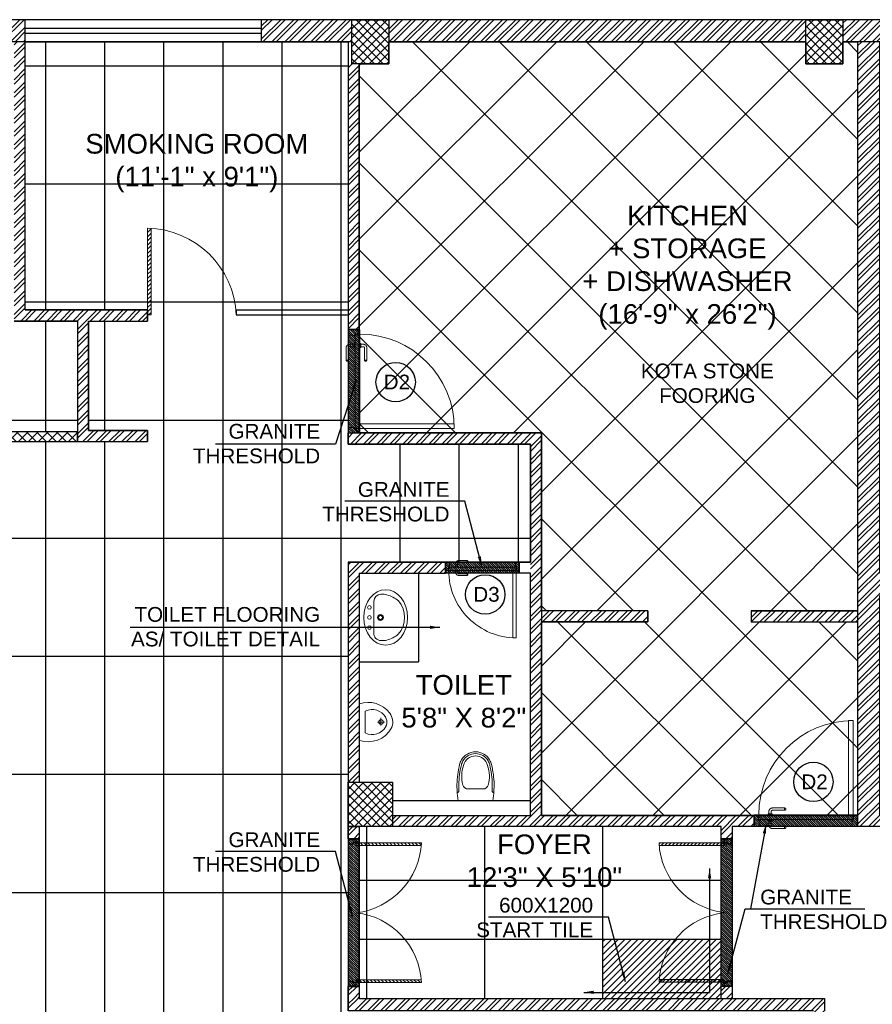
# Model space of a CAD drawing. Header units: inches. Extents: x 105152 to 158499, y 12149 to 30915.
# Tile 100 of 256: x 127903 to 128250, y 17952 to 18352. Entities that reach past the tile are written whole.
import ezdxf

# ---------------------------------------------------------------- set-up
doc = ezdxf.new("R2010")
doc.units = ezdxf.units.IN
doc.header["$MEASUREMENT"] = 0
doc.layers.add('PD_025_TEXT', color=61, linetype='Continuous')
doc.layers.add('PD_BASE', color=8, linetype='Continuous', transparency=0.5)
for name, color, linetype, lineweight in [('PD_DOOR', 42, 'Continuous', 25), ('PD_ELEVATION_03', 80, 'Continuous', 25), ('PD_FIXTURE', 21, 'Continuous', 25), ('PD_HATCH', 45, 'Continuous', 9), ('PD_HATCH1', 45, 'Continuous', 9)]:
    doc.layers.add(name, color=color, linetype=linetype, lineweight=lineweight)
doc.styles.get("Standard").update_dxf_attribs({"font": 'arial.ttf', "height": 6})
doc.styles.add('style1', font='arial.ttf', dxfattribs={"height": 500})
doc.dimstyles.new('Copy of MONTY-1', dxfattribs={"dimtxt": 6, "dimasz": 6, "dimexe": 1.625, "dimexo": 9.125, "dimgap": 0.09, "dimtad": 0, "dimdec": 1, "dimzin": 0, "dimdsep": 46, "dimlunit": 4, "dimtxsty": 'Standard', "dimblk": 'OBLIQUE', "dimcen": 1.125, "dimadec": 0, "dimazin": 0, "dimtfac": 1, "dimtdec": 1, "dimtofl": 0, "dimtmove": 0, "dimatfit": 3, "dimfxl": 7, "dimfxlon": 1, "dimtolj": 1, "dimtzin": 0, "dimlwe": 15, "dimarcsym": 1})
pattern_1 = [(45, (-5358.2517, -1236.3267), (-2.65165043, 2.65165043), []), (45, (-5356.484, -1236.3267), (-2.65165043, 2.65165043), [])]
pattern_2 = [(45, (273111.2745, 44121.918), (-1.767766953, 1.767766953), []), (135, (273111.2745, 44121.918), (-1.767766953, -1.767766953), [])]

# ---------------------------------------------------------------- blocks, each defined once
blk = doc.blocks.new('door 1')
at = {"layer": 'PD_DOOR', "color": 251, "lineweight": 5}
for p, q in [((159756, 15338), (159696, 15338)), ((159696, 15338), (159696, 15313)), ((159696, 15313), (159696, 15338)), ((159696, 15338), (159756, 15338)), ((159696, 15213), (159696, 15338)), ((159696, 15313), (159698, 15313)), ((159698, 15313), (159696, 15313)), ((159698, 15313), (159698, 15336)), ((159698, 15336), (159754, 15336)), ((159754, 15336), (159698, 15336)), ((159698, 15336), (159698, 15313)), ((159754, 15336), (159754, 15268)), ((159754, 15268), (159754, 15336)), ((159756, 15266), (159756, 15338)), ((159756, 15338), (159756, 15266)), ((160473, 15356), (160473, 15360)), ((160473, 15360), (160473, 15356)), ((160603, 15360), (160473, 15360)), ((160473, 15360), (160473, 15336)), ((160473, 15360), (160473, 15360)), ((160473, 15335), (160473, 15360)), ((160473, 15335), (160473, 15339)), ((160473, 15339), (160473, 15335)), ((160473, 15336), (160473, 15335)), ((160473, 15335), (160603, 15335)), ((160615, 15323), (160615, 15273)), ((160640, 15273), (160640, 15323)), ((160796, 15338), (160736, 15338)), ((160736, 15338), (160736, 15266)), ((160736, 15266), (160736, 15338)), ((160736, 15338), (160796, 15338)), ((160738, 15268), (160738, 15336)), ((160738, 15336), (160794, 15336)), ((160794, 15336), (160738, 15336)), ((160738, 15336), (160738, 15268)), ((160794, 15336), (160794, 15313)), ((160794, 15313), (160794, 15336)), ((160794, 15313), (160796, 15313)), ((160796, 15313), (160794, 15313)), ((160796, 15313), (160796, 15338)), ((160796, 15338), (160796, 15313)), ((160796, 15338), (160796, 15213)), ((159698, 15238), (159696, 15238)), ((159696, 15238), (159696, 15213)), ((159696, 15213), (159696, 15238)), ((159696, 15238), (159698, 15238)), ((159696, 15213), (159741, 15213)), ((159741, 15213), (159696, 15213)), ((159696, 15213), (159744, 15213)), ((159744, 15213), (159696, 15213)), ((159698, 15215), (159698, 15238)), ((159698, 15238), (159698, 15215)), ((159739, 15215), (159698, 15215)), ((159698, 15215), (159739, 15215)), ((159754, 15268), (159739, 15268)), ((159739, 15268), (159739, 15215)), ((159739, 15215), (159739, 15268)), ((159739, 15268), (159754, 15268)), ((159741, 15213), (159741, 15266)), ((159741, 15266), (159756, 15266)), ((159756, 15266), (159741, 15266)), ((159741, 15266), (159741, 15213)), ((160748, 15263), (159744, 15263)), ((159744, 15263), (159744, 15213)), ((160748, 15263), (159744, 15263)), ((159744, 15263), (159744, 15213)), ((159794, 15213), (159744, 15213)), ((159744, 15213), (159744, 14209)), ((159744, 15213), (160748, 15213)), ((159744, 15213), (159794, 15213)), ((159744, 15213), (159794, 15213)), ((159794, 15213), (159744, 15213)), ((159794, 14209), (159794, 15213)), ((159794, 15213), (160748, 15213)), ((159794, 15213), (160748, 15213)), ((160748, 15213), (159794, 15213)), ((160605, 15273), (160605, 15263)), ((160622, 15273), (160605, 15273)), ((160605, 15273), (160622, 15273)), ((160650, 15263), (160605, 15263)), ((160605, 15263), (160650, 15263)), ((160605, 15213), (160605, 15203)), ((160605, 15213), (160650, 15213)), ((160639, 15213), (160605, 15213)), ((160605, 15203), (160650, 15203)), ((160650, 15203), (160605, 15203)), ((160640, 15273), (160615, 15273)), ((160615, 15273), (160622, 15273)), ((160615, 15203), (160615, 15178)), ((160615, 15203), (160640, 15203)), ((160640, 15203), (160615, 15203)), ((160618, 15268), (160618, 15263)), ((160638, 15268), (160618, 15268)), ((160618, 15268), (160638, 15268)), ((160638, 15263), (160618, 15263)), ((160618, 15263), (160638, 15263)), ((160618, 15213), (160618, 15208)), ((160618, 15213), (160638, 15213)), ((160618, 15213), (160618, 15213)), ((160638, 15213), (160618, 15213)), ((160618, 15208), (160638, 15208)), ((160638, 15208), (160618, 15208)), ((160622, 15273), (160625, 15273)), ((160625, 15273), (160628, 15273)), ((160628, 15273), (160631, 15273)), ((160628, 15273), (160650, 15273)), ((160631, 15273), (160634, 15273)), ((160634, 15273), (160640, 15273)), ((160650, 15273), (160634, 15273)), ((160638, 15263), (160638, 15268)), ((160638, 15208), (160638, 15213)), ((160650, 15213), (160639, 15213)), ((160640, 15178), (160640, 15203)), ((160650, 15263), (160650, 15273)), ((160650, 15203), (160650, 15213)), ((160736, 15266), (160751, 15266)), ((160751, 15266), (160736, 15266)), ((160753, 15268), (160738, 15268)), ((160738, 15268), (160753, 15268)), ((160748, 15213), (160748, 15263)), ((160748, 15263), (160748, 15213)), ((160748, 15213), (160796, 15213)), ((160796, 15213), (160748, 15213)), ((160751, 15266), (160751, 15213)), ((160751, 15213), (160751, 15266)), ((160751, 15213), (160796, 15213)), ((160796, 15213), (160751, 15213)), ((160753, 15215), (160753, 15268)), ((160753, 15268), (160753, 15215)), ((160794, 15215), (160753, 15215)), ((160753, 15215), (160794, 15215)), ((160796, 15238), (160794, 15238)), ((160794, 15238), (160794, 15215)), ((160794, 15215), (160794, 15238)), ((160794, 15238), (160796, 15238)), ((160796, 15213), (160796, 15238)), ((160796, 15238), (160796, 15213)), ((160473, 15165), (160473, 15161)), ((160473, 15161), (160473, 15165)), ((160603, 15165), (160473, 15165)), ((160473, 15165), (160473, 15141)), ((160473, 15165), (160473, 15165)), ((160473, 15140), (160473, 15165)), ((160473, 15144), (160473, 15140)), ((160473, 15140), (160473, 15144)), ((160473, 15141), (160473, 15140)), ((160473, 15140), (160603, 15140)), ((159744, 14209), (159794, 14209))]:
    blk.add_line(p, q, dxfattribs=at)
at = {"layer": 'PD_DOOR', "color": 251, "lineweight": 5, "flags": 128}
for points in [[(160460, 15348), (160460, 15348), (160460, 15349), (160461, 15349), (160461, 15350), (160461, 15350), (160461, 15351), (160461, 15351), (160461, 15352), (160461, 15352), (160461, 15353), (160462, 15353), (160462, 15353), (160462, 15354), (160462, 15354), (160463, 15355), (160463, 15355), (160463, 15356), (160464, 15356), (160464, 15356), (160464, 15357), (160465, 15357), (160465, 15357), (160465, 15358), (160466, 15358), (160466, 15358), (160467, 15358), (160467, 15359), (160467, 15359), (160468, 15359), (160468, 15359), (160469, 15359), (160469, 15360), (160470, 15360), (160470, 15360), (160471, 15360), (160471, 15360), (160472, 15360), (160472, 15360), (160473, 15360), (160473, 15360)], [(160473, 15335), (160472, 15335), (160472, 15335), (160471, 15335), (160471, 15335), (160470, 15335), (160470, 15336), (160469, 15336), (160469, 15336), (160469, 15336), (160468, 15336), (160468, 15336), (160467, 15337), (160467, 15337), (160466, 15337), (160466, 15337), (160465, 15338), (160465, 15338), (160465, 15338), (160464, 15339), (160464, 15339), (160464, 15339), (160463, 15340), (160463, 15340), (160463, 15340), (160462, 15341), (160462, 15341), (160462, 15342), (160462, 15342), (160461, 15343), (160461, 15343), (160461, 15344), (160461, 15344), (160461, 15345), (160461, 15345), (160461, 15346), (160461, 15346), (160460, 15347), (160460, 15347), (160460, 15348), (160460, 15348)], [(160640, 15323), (160640, 15324), (160640, 15326), (160640, 15327), (160640, 15329), (160640, 15330), (160639, 15332), (160639, 15333), (160639, 15334), (160638, 15336), (160637, 15337), (160637, 15339), (160636, 15340), (160635, 15341), (160635, 15343), (160634, 15344), (160633, 15345), (160632, 15346), (160631, 15347), (160630, 15348), (160629, 15350), (160628, 15351), (160627, 15352), (160626, 15352), (160624, 15353), (160623, 15354), (160622, 15355), (160621, 15356), (160619, 15356), (160618, 15357), (160617, 15358), (160615, 15358), (160614, 15359), (160612, 15359), (160611, 15359), (160609, 15360), (160608, 15360), (160606, 15360), (160605, 15360), (160603, 15360), (160603, 15360)], [(160603, 15335), (160603, 15335), (160604, 15335), (160604, 15335), (160605, 15335), (160605, 15335), (160606, 15335), (160606, 15335), (160607, 15335), (160607, 15334), (160608, 15334), (160608, 15334), (160609, 15334), (160609, 15333), (160610, 15333), (160610, 15333), (160610, 15333), (160611, 15332), (160611, 15332), (160612, 15332), (160612, 15331), (160612, 15331), (160613, 15331), (160613, 15330), (160613, 15330), (160613, 15329), (160614, 15329), (160614, 15329), (160614, 15328), (160614, 15328), (160615, 15327), (160615, 15327), (160615, 15326), (160615, 15326), (160615, 15325), (160615, 15325), (160615, 15324), (160615, 15324), (160615, 15323), (160615, 15323), (160615, 15323)], [(160460, 15153), (160460, 15153), (160460, 15154), (160461, 15154), (160461, 15155), (160461, 15155), (160461, 15156), (160461, 15156), (160461, 15157), (160461, 15157), (160461, 15158), (160462, 15158), (160462, 15158), (160462, 15159), (160462, 15159), (160463, 15160), (160463, 15160), (160463, 15161), (160464, 15161), (160464, 15161), (160464, 15162), (160465, 15162), (160465, 15162), (160465, 15163), (160466, 15163), (160466, 15163), (160467, 15163), (160467, 15164), (160467, 15164), (160468, 15164), (160468, 15164), (160469, 15164), (160469, 15165), (160470, 15165), (160470, 15165), (160471, 15165), (160471, 15165), (160472, 15165), (160472, 15165), (160473, 15165), (160473, 15165)], [(160473, 15140), (160472, 15140), (160472, 15140), (160471, 15140), (160471, 15140), (160470, 15140), (160470, 15141), (160469, 15141), (160469, 15141), (160469, 15141), (160468, 15141), (160468, 15141), (160467, 15142), (160467, 15142), (160466, 15142), (160466, 15142), (160465, 15143), (160465, 15143), (160465, 15143), (160464, 15144), (160464, 15144), (160464, 15144), (160463, 15145), (160463, 15145), (160463, 15145), (160462, 15146), (160462, 15146), (160462, 15147), (160462, 15147), (160461, 15148), (160461, 15148), (160461, 15149), (160461, 15149), (160461, 15150), (160461, 15150), (160461, 15151), (160461, 15151), (160460, 15152), (160460, 15152), (160460, 15153), (160460, 15153)], [(160603, 15140), (160604, 15140), (160606, 15140), (160607, 15140), (160609, 15141), (160610, 15141), (160612, 15141), (160613, 15142), (160615, 15142), (160616, 15143), (160618, 15143), (160619, 15144), (160620, 15144), (160622, 15145), (160623, 15146), (160624, 15147), (160625, 15148), (160627, 15148), (160628, 15149), (160629, 15150), (160630, 15152), (160631, 15153), (160632, 15154), (160633, 15155), (160634, 15156), (160634, 15157), (160635, 15159), (160636, 15160), (160637, 15161), (160637, 15163), (160638, 15164), (160638, 15165), (160639, 15167), (160639, 15168), (160640, 15170), (160640, 15171), (160640, 15173), (160640, 15174), (160640, 15176), (160640, 15177), (160640, 15178)], [(160615, 15178), (160615, 15177), (160615, 15177), (160615, 15176), (160615, 15176), (160615, 15175), (160615, 15175), (160615, 15174), (160615, 15174), (160615, 15173), (160614, 15173), (160614, 15172), (160614, 15172), (160614, 15171), (160614, 15171), (160613, 15171), (160613, 15170), (160613, 15170), (160612, 15169), (160612, 15169), (160612, 15169), (160611, 15168), (160611, 15168), (160611, 15168), (160610, 15167), (160610, 15167), (160609, 15167), (160609, 15167), (160608, 15166), (160608, 15166), (160607, 15166), (160607, 15166), (160607, 15166), (160606, 15166), (160606, 15165), (160605, 15165), (160605, 15165), (160604, 15165), (160604, 15165), (160603, 15165), (160603, 15165)]]:
    blk.add_lwpolyline(points, dxfattribs=at)
at = {"layer": 'PD_DOOR', "color": 251, "lineweight": 5}
blk.add_arc((159744, 15213), 1004, 270, 0, dxfattribs=at)
blk = doc.blocks.new('DOOR1')
at = {"color": 251, "xscale": 0.03818181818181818, "yscale": 0.03818181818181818, "zscale": 0.03818181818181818, "rotation": 90}
blk.add_blockref('door 1', (-2370.94, -8406.75), dxfattribs=at)
blk = doc.blocks.new('A$C24556D30')
at = {"color": 251, "lineweight": 5}
for p, q in [((170, 400), (170, 20)), ((300, 210), (300, 292)), ((300, 210), (300, 128))]:
    blk.add_line(p, q, dxfattribs=at)
for points in [[(280, 413, 0.02753), (170, 400, 0.02753)], [(570, 386, 0.054905), (350, 415, 0.054905)], [(565, 366, 0.054905), (350, 395, 0.054905)], [(300, 210), (300, 290, 0.704392)], [(300, 210), (300, 130, -0.704392)], [(170, 20, 0.02753), (280, 7, 0.02753)], [(565, 54, -0.054905), (350, 25, -0.054905)], [(570, 34, -0.054905), (350, 5, -0.054905)]]:
    blk.add_lwpolyline(points, format="xyb", dxfattribs=at)
for centre, radius, start, end in [((280, 413), 20, 184.5905, 273.8823), ((350, -585), 1000, 90, 94.0204), ((350, -585), 980, 90, 94.0204), ((360, 292), 60, 105.9249, 180), ((439, 15), 348, 69.701, 105.9249), ((530, 210), 135, 0, 77.2425), ((530, 210), 160, 60, 77.2425), ((530, 210), 180, 60, 77.2425), ((530, 210), 160, 0, 60), ((530, 210), 180, 0, 60), ((360, 128), 60, 180, 254.0751), ((530, 210), 135, 282.7575, 0), ((530, 210), 160, 300, 0), ((530, 210), 180, 300, 0), ((280, 7), 20, 86.1177, 175.4095), ((350, 1005), 1000, 265.9796, 270), ((350, 1005), 980, 265.9796, 270), ((439, 405), 348, 254.0751, 290.299), ((530, 210), 160, 282.7575, 300), ((530, 210), 180, 282.7575, 300)]:
    blk.add_arc(centre, radius, start, end, dxfattribs=at)
blk = doc.blocks.new('LAVA1')
at = {"color": 251, "linetype": 'ByBlock', "lineweight": 5}
blk.add_lwpolyline([(-52.2, 182.6, 0.374236), (182.1, -52.2, 0.103818), (303.6, -13.9, 0.071348), (327, 1.8), (349.9, 24.6, 0.399589), (350, 123.6), (129.5, 344, 0.433457), (24.9, 350.2), (2, 327.3, 0.071348), (-13.7, 304, 0.103818)], format="xyb", close=True, dxfattribs=at)
for centre, radius in [((197.3, 338.6), 18), ((190.4, 190.4), 30), ((190.4, 190.4), 20), ((267.9, 267.8), 18), ((338.6, 197.1), 18)]:
    blk.add_circle(centre, radius, dxfattribs=at)
blk.add_ellipse((153.7, 153.7), major_axis=(194.7, -194.7), ratio=0.789646, dxfattribs=at)
blk = doc.blocks.new('A$C4B735736')
at = {"color": 251, "lineweight": 5}
for p, q in [((158, 220), (236, 220)), ((200, 256), (200, 184)), ((90, 60), (310, 60))]:
    blk.add_line(p, q, dxfattribs=at)
blk.add_lwpolyline([(248, 331, 0.268007), (111, 309, 0.334548), (16, 0), (384, 0, 0.372324), (260, 326, 0.066802)], format="xyb", close=True, dxfattribs=at)
blk.add_circle((199, 221), 23, dxfattribs=at)
for centre, radius, start, end in [((232, 131), 159, 119.1032, 206.414), ((200, 180), 100, 51.3459, 129.0618), ((168, 131), 159, 333.586, 60.7014)]:
    blk.add_arc(centre, radius, start, end, dxfattribs=at)
blk = doc.blocks.new('glassdoor65')
at = {"lineweight": 5, "ltscale": 25}
h = blk.add_hatch(dxfattribs=at)
h.set_pattern_fill('ANSI31', color=251, scale=9.6, angle=180, style=0)
h.set_pattern_definition([(225, (-60563.519, -11827.7423), (0.848528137, -0.848528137), [])])
edge = h.paths.add_edge_path()
edge.add_arc((0, 0), 35.19, 87.6548, 90, ccw=False)
edge.add_line((1.44, 35.16), (1.44, 0))
edge.add_line((1.44, 0), (0, 0))
edge.add_line((0, 0), (0, 35.19))
at = {"color": 251, "lineweight": 5, "ltscale": 25}
for p, q in [((0, 0), (0, 35.19)), ((1.44, 0), (1.44, 35.16)), ((0, 0), (1.44, 0))]:
    blk.add_line(p, q, dxfattribs=at)
blk.add_arc((-0.59, -1.42), 36.62, 2.2238, 89.0791, dxfattribs=at)
blk = doc.blocks.new('door')
at = {"lineweight": 5}
h = blk.add_hatch(dxfattribs=at)
h.set_pattern_fill('ANSI31', color=251, scale=10, style=0)
h.set_pattern_definition([(45, (10752.127, -6120.4824), (-0.883883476, 0.883883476), [])])
edge = h.paths.add_edge_path()
edge.add_arc((-14403.84, -18781.42), 31.42, 180, 182.3452)
edge.add_line((-14435.23, -18782.7), (-14403.84, -18782.7))
edge.add_line((-14403.84, -18782.7), (-14403.84, -18781.42))
edge.add_line((-14403.84, -18781.42), (-14435.26, -18781.42))
h = blk.add_hatch(dxfattribs=at)
h.set_pattern_fill('ANSI31', color=251, scale=10, style=0)
h.set_pattern_definition([(45, (10752.127, -6123.4768), (-0.883883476, 0.883883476), [])])
edge = h.paths.add_edge_path()
edge.add_arc((-14403.84, -18848.7), 31.42, 177.6548, 180, ccw=False)
edge.add_line((-14435.23, -18847.41), (-14403.84, -18847.41))
edge.add_line((-14403.84, -18847.41), (-14403.84, -18848.7))
edge.add_line((-14403.84, -18848.7), (-14435.26, -18848.7))
at = {"color": 251, "lineweight": 5}
for p, q in [((-14403.84, -18781.42), (-14435.26, -18781.42)), ((-14403.84, -18782.7), (-14435.23, -18782.7)), ((-14403.84, -18780.13), (-14403.84, -18782.7)), ((-14403.84, -18848.7), (-14435.26, -18848.7)), ((-14403.84, -18847.41), (-14435.23, -18847.41)), ((-14403.84, -18849.98), (-14403.84, -18847.41))]:
    blk.add_line(p, q, dxfattribs=at)
for points in [[(-14399.98, -18782.06), (-14399.98, -18779.49), (-14403.84, -18779.49), (-14403.84, -18781.42), (-14402.55, -18781.42), (-14402.55, -18782.06), (-14399.98, -18782.06)], [(-14399.98, -18848.05), (-14399.98, -18850.62), (-14403.84, -18850.62), (-14403.84, -18848.7), (-14402.55, -18848.7), (-14402.55, -18848.05), (-14399.98, -18848.05)]]:
    blk.add_lwpolyline(points, dxfattribs=at)
for points in [[(-14400.24, -18781.8), (-14400.24, -18779.74), (-14403.58, -18779.74), (-14403.58, -18781.16), (-14402.3, -18781.16), (-14402.3, -18781.8)], [(-14400.24, -18848.31), (-14400.24, -18850.37), (-14403.58, -18850.37), (-14403.58, -18848.95), (-14402.3, -18848.95), (-14402.3, -18848.31)]]:
    blk.add_lwpolyline(points, close=True, dxfattribs=at)
for centre, radius, start, end in [((-14399.51, -18779.61), 35.79, 182.8848, 263.0539), ((-14399.87, -18850.35), 35.42, 96.4258, 177.3294)]:
    blk.add_arc(centre, radius, start, end, dxfattribs=at)
blk = doc.blocks.new('_OBLIQUE')
at = {"color": 0, "linetype": 'ByBlock'}
blk.add_line((-0.5, -0.5), (0.5, 0.5), dxfattribs=at)

msp = doc.modelspace()

# ---------------------------------------------------------------- hatches: boundary and pattern name
at = {"layer": 'PD_BASE'}
h = msp.add_hatch(dxfattribs=at)
h.set_pattern_fill('ANSI32', color=256, scale=10)
h.set_pattern_definition([(45, (127673.841, 17518.1774), (-2.65165, 2.65165), []), (45, (127675.6088, 17518.1774), (-2.65165, 2.65165), [])])
h.paths.add_polyline_path([(127676.99, 17560.93), (127667.99, 17560.93), (127667.99, 17479.43), (127676.99, 17479.43)])
h.paths.add_polyline_path([(128038.49, 17413.43), (127868.99, 17413.43), (127868.99, 17404.43), (128038.49, 17404.43)])
h.paths.add_polyline_path([(128222.99, 17413.43), (128053.49, 17413.43), (128053.49, 17404.43), (128222.99, 17404.43)])
h.paths.add_polyline_path([(127676.99, 18277.43), (127667.99, 18277.43), (127667.99, 18195.93), (127676.99, 18195.93)])
h.paths.add_polyline_path([(127676.99, 18180.93), (127667.99, 18180.93), (127667.99, 18040.93), (127676.99, 18040.93)])
h.paths.add_polyline_path([(127676.99, 18025.93), (127667.99, 18025.93), (127667.99, 17885.93), (127676.99, 17885.93)])
h.paths.add_polyline_path([(127676.99, 17870.93), (127667.99, 17870.93), (127667.99, 17730.93), (127676.99, 17730.93)])
h.paths.add_polyline_path([(127676.99, 17715.93), (127667.99, 17715.93), (127667.99, 17575.93), (127676.99, 17575.93)])
h.paths.add_polyline_path([(128768.99, 18352.43), (128602.49, 18352.43), (128602.49, 18343.43), (128768.99, 18343.43)])
h.paths.add_polyline_path([(128587.49, 18352.43), (128422.49, 18352.43), (128422.49, 18343.43), (128587.49, 18343.43)])
h.paths.add_polyline_path([(128407.49, 18352.43), (128237.99, 18352.43), (128237.99, 18343.43), (128407.49, 18343.43)])
h.paths.add_polyline_path([(128222.99, 18352.43), (128053.49, 18352.43), (128053.49, 18343.43), (128222.99, 18343.43)])
h.paths.add_polyline_path([(127853.99, 18352.43), (127742.99, 18352.43), (127742.99, 18343.43), (127853.99, 18343.43)])
h.paths.add_polyline_path([(127727.99, 18352.43), (127667.99, 18352.43), (127667.99, 18292.43), (127676.99, 18292.43), (127676.99, 18343.43), (127727.99, 18343.43)])
h.paths.add_polyline_path([(127676.99, 17464.43), (127667.99, 17464.43), (127667.99, 17404.43), (127727.99, 17404.43), (127727.99, 17413.43), (127676.99, 17413.43)])
h.paths.add_polyline_path([(127853.99, 17413.43), (127742.99, 17413.43), (127742.99, 17404.43), (127853.99, 17404.43)])
h.paths.add_polyline_path([(128262.74, 17413.43), (128237.99, 17413.43), (128237.99, 17404.43), (128262.74, 17404.43)])
h.paths.add_polyline_path([(128407.49, 17413.43), (128382.74, 17413.43), (128382.74, 17404.43), (128407.49, 17404.43)])
h.paths.add_polyline_path([(128444.99, 17413.43), (128422.49, 17413.43), (128422.49, 17404.43), (128444.99, 17404.43)])
h.paths.add_polyline_path([(128587.49, 17413.43), (128564.99, 17413.43), (128564.99, 17404.43), (128587.49, 17404.43)])
h.paths.add_polyline_path([(128624.99, 17413.43), (128602.49, 17413.43), (128602.49, 17404.43), (128624.99, 17404.43)])
h.paths.add_polyline_path([(128768.99, 17413.43), (128744.99, 17413.43), (128744.99, 17404.43), (128768.99, 17404.43)])
h.paths.add_polyline_path([(128783.99, 17422.43), (128774.99, 17422.43)])
h.paths.add_polyline_path([(128783.99, 17560.93), (128774.99, 17560.93), (128774.99, 17422.43), (128783.99, 17422.43)])
h.paths.add_polyline_path([(128783.99, 17715.93), (128774.99, 17715.93), (128774.99, 17575.93), (128783.99, 17575.93)])
h.paths.add_polyline_path([(128783.99, 18025.93), (128774.99, 18025.93), (128774.99, 17730.93), (128783.99, 17730.93)])
h.paths.add_polyline_path([(128783.99, 18334.43), (128774.99, 18334.43), (128774.99, 18195.93), (128783.99, 18195.93)])
h.paths.add_polyline_path([(128765.99, 18192.93), (128660.99, 18192.93), (128660.99, 18183.93), (128765.99, 18183.93)])
h.paths.add_polyline_path([(128660.99, 18180.93), (128651.99, 18180.93), (128651.99, 18102.93), (128660.99, 18102.93)])
h.paths.add_polyline_path([(128651.99, 18192.93), (128579.99, 18192.93), (128579.99, 18183.93), (128651.99, 18183.93)])
h.paths.add_polyline_path([(128579.99, 18180.93), (128570.99, 18180.93), (128570.99, 18102.93), (128579.99, 18102.93)])
h.paths.add_polyline_path([(128570.99, 18192.93), (128489.99, 18192.93), (128489.99, 18090.93), (128516.99, 18090.93), (128516.99, 18099.93), (128498.99, 18099.93), (128498.99, 18183.93), (128570.99, 18183.93)])
h.paths.add_polyline_path([(128570.99, 18099.93), (128552.99, 18099.93), (128552.99, 18090.93), (128570.99, 18090.93)], flags=17)
h.paths.add_polyline_path([(128597.99, 18099.93), (128579.99, 18099.93), (128579.99, 18090.93), (128597.99, 18090.93)])
h.paths.add_polyline_path([(128651.99, 18099.93), (128633.99, 18099.93), (128633.99, 18090.93), (128651.99, 18090.93)])
h.paths.add_polyline_path([(128660.99, 18090.93), (128651.99, 18090.93), (128651.99, 18027.93), (128660.99, 18027.93)])
h.paths.add_polyline_path([(128783.99, 18041.93), (128774.99, 18041.93), (128774.99, 18040.93), (128783.99, 18040.93)])
h.paths.add_polyline_path([(128783.99, 18180.93), (128774.99, 18180.93), (128774.99, 18161.93), (128783.99, 18161.93)])
h.paths.add_polyline_path([(127905.74, 18343.43), (127905.74, 18352.43), (127868.99, 18352.43), (127868.99, 18343.43)])
h.paths.add_polyline_path([(128001.74, 18352.43), (128001.74, 18343.43), (128038.49, 18343.43), (128038.49, 18352.43)])
h = msp.add_hatch(dxfattribs=at)
h.set_pattern_fill('ANSI37', color=256, scale=20)
h.set_pattern_definition(pattern_2)
h.paths.add_polyline_path([(128053.49, 18352.43), (128038.49, 18352.43), (128038.49, 18334.43), (128053.49, 18334.43)])
h = msp.add_hatch(dxfattribs=at)
h.set_pattern_fill('ANSI37', color=256, scale=20)
h.set_pattern_definition(pattern_2)
h.paths.add_polyline_path([(128237.99, 18352.43), (128222.99, 18352.43), (128222.99, 18334.43), (128237.99, 18334.43)])
h = msp.add_hatch(dxfattribs=at)
h.set_pattern_fill('ANSI32', color=256, scale=10)
h.set_pattern_definition([(45, (127930.9047, 18203.8988), (-2.65165, 2.65165), []), (45, (127932.6724, 18203.8988), (-2.65165, 2.65165), [])])
h.paths.add_polyline_path([(127931.44, 18229.93), (127926.94, 18229.93), (127926.94, 18180.93), (127955.44, 18180.93), (127955.44, 18185.43), (127931.44, 18185.43)])
h.paths.add_polyline_path([(127901.24, 18229.93), (127955.44, 18229.93), (127955.44, 18234.43), (127905.74, 18234.43), (127905.74, 18343.43), (127901.24, 18343.43)])
h = msp.add_hatch(dxfattribs=at)
h.set_pattern_fill('ANSI32', color=256, scale=10)
h.set_pattern_definition([(45, (128233.2206, 18110.045), (-2.65165, 2.65165), []), (45, (128234.9884, 18110.045), (-2.65165, 2.65165), [])])
h.paths.add_polyline_path([(128243.99, 18112.13), (128200.74, 18112.13), (128200.74, 18107.63), (128243.99, 18107.63)])
h.paths.add_polyline_path([(128158.74, 18112.13), (128115.49, 18112.13), (128115.49, 18107.63), (128158.74, 18107.63)], flags=17)
h.paths.add_polyline_path([(128243.99, 18028.93), (128243.99, 18024.43), (128405.99, 18024.43), (128405.99, 18028.93), (128252.99, 18028.93), (128252.99, 18118.43), (128312.99, 18118.43), (128312.99, 18094.43), (128317.49, 18094.43), (128317.49, 18118.43), (128396.99, 18118.43), (128396.99, 18090.43), (128401.49, 18090.43), (128401.49, 18249.43), (128405.99, 18249.43), (128405.99, 18253.93), (128396.99, 18253.93), (128396.99, 18127.43), (128252.99, 18127.43), (128252.99, 18343.43), (128243.99, 18343.43)])
h.paths.add_polyline_path([(128188.49, 18019.49), (128192.99, 18019.49), (128192.99, 18024.43), (128201.99, 18024.43), (128201.99, 18028.93), (128115.49, 18028.93), (128115.49, 18184.43), (128036.99, 18184.43), (128036.99, 18179.93), (128110.99, 18179.93), (128110.99, 18028.93), (128054.99, 18028.93), (128054.99, 18024.43), (128188.49, 18024.43)])
h = msp.add_hatch(dxfattribs=at)
h.set_pattern_fill('ANSI32', color=256, scale=10)
h.set_pattern_definition([(45, (154795.9604, 36231.8138), (-2.65165043, 2.65165043), []), (45, (154797.728, 36231.8138), (-2.65165043, 2.65165043), [])])
h.paths.add_polyline_path([(128041.49, 18334.43), (128036.99, 18334.43), (128036.99, 18226.43), (128041.49, 18226.43)])
h = msp.add_hatch(dxfattribs=at)
h.set_pattern_fill('ANSI37', color=256, scale=23)
h.set_pattern_definition([(45, (-3000, 0), (-2.032931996, 2.032931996), []), (135, (-3000, 0), (-2.032931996, -2.032931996), [])])
h.paths.add_polyline_path([(127776.98, 18184.93), (127685.99, 18184.93), (127685.99, 18180.93), (127776.98, 18180.93)])
h.paths.add_polyline_path([(127926.94, 18180.93), (127926.94, 18184.93), (127836.92, 18184.93), (127836.92, 18180.93)])
h = msp.add_hatch(dxfattribs=at)
h.set_pattern_fill('ANSI32', color=256, scale=10)
h.set_pattern_definition(pattern_1)
h.paths.add_polyline_path([(128076.49, 18131.93), (128036.99, 18131.93), (128036.99, 18042.43), (128041.49, 18042.43), (128041.49, 18127.43), (128076.49, 18127.43)])
h = msp.add_hatch(dxfattribs=at)
h.set_pattern_fill('ANSI37', color=256, scale=20)
h.set_pattern_definition(pattern_2)
h.paths.add_polyline_path([(128054.99, 18042.43), (128054.99, 18024.43), (128036.99, 18024.43), (128036.99, 18042.43)])
h = msp.add_hatch(dxfattribs=at)
h.set_pattern_fill('ANSI32', color=256, scale=10)
h.set_pattern_definition([(45, (-5358.2517, -1171.4434), (-2.65165043, 2.65165043), []), (45, (-5356.484, -1171.4434), (-2.65165043, 2.65165043), [])])
h.paths.add_polyline_path([(128041.49, 18024.43), (128036.99, 18024.43), (128036.99, 18019.43), (128041.49, 18019.43)])
h = msp.add_hatch(dxfattribs=at)
h.set_pattern_fill('ANSI32', color=256, scale=10)
h.set_pattern_definition(pattern_1)
h.paths.add_polyline_path([(128041.49, 17959.49), (128036.99, 17959.49), (128036.99, 17954.55), (128041.49, 17954.55)])
h = msp.add_hatch(dxfattribs=at)
h.set_pattern_fill('ANSI32', color=256, scale=10)
h.set_pattern_definition([(45, (-5206.7425, -1236.3267), (-2.65165043, 2.65165043), []), (45, (-5204.9747, -1236.3267), (-2.65165043, 2.65165043), [])])
h.paths.add_polyline_path([(128193, 17959.54), (128188.5, 17959.54), (128188.5, 17954.55), (128193, 17954.55)])
h = msp.add_hatch(dxfattribs=at)
h.set_pattern_fill('ANSI32', color=256, scale=10)
h.set_pattern_definition(pattern_1)
h.paths.add_polyline_path([(128230.49, 17954.55), (128036.99, 17954.55), (128036.99, 17949.55), (128074.94, 17949.55), (128225.99, 17949.55), (128225.99, 17422.43), (128230.49, 17422.43), (128230.49, 17949.55)])
at = {"layer": 'PD_FIXTURE'}
h = msp.add_hatch(dxfattribs=at)
h.set_pattern_fill('ANSI37', color=256, scale=200)
h.paths.add_polyline_path([(128041.49, 18334.43), (128053.49, 18334.43), (128053.49, 18343.43), (128222.99, 18343.43), (128222.99, 18334.43), (128237.99, 18334.43), (128237.99, 18343.43), (128243.99, 18343.43), (128243.99, 18112.13), (128200.74, 18112.13), (128200.74, 18107.63), (128243.99, 18107.63), (128243.99, 18028.93), (128115.49, 18028.93), (128115.49, 18106.68), (128115.49, 18107.63), (128158.74, 18107.63), (128158.74, 18112.13), (128115.49, 18112.13), (128115.49, 18184.43), (128041.49, 18184.43)])
at = {"layer": 'PD_HATCH'}
h = msp.add_hatch(dxfattribs=at)
h.set_pattern_fill('ANSI31', color=256, scale=15)
h.paths.add_polyline_path([(128188.49, 17954.55), (128140.5, 17954.55), (128140.5, 17978.55), (128188.49, 17978.55)])
at = {"layer": 'PD_HATCH1'}
h = msp.add_hatch(dxfattribs=at)
h.set_pattern_fill('ANSI31', color=256, scale=5, angle=90)
h.paths.add_polyline_path([(128041.5, 18019.43), (128037, 18019.43), (128037, 17959.49), (128041.5, 17959.49)])
h.paths.add_polyline_path([(128188.5, 18019.49), (128193.01, 18019.49), (128193.01, 17959.54), (128188.5, 17959.54)])
h.paths.add_polyline_path([(128244, 18024.45), (128202, 18024.45), (128202, 18028.93), (128244, 18028.93)])
h.paths.add_polyline_path([(128076.5, 18131.93), (128106.5, 18131.93), (128106.5, 18127.43), (128076.5, 18127.43)])
h.paths.add_polyline_path([(128041.49, 18226.43), (128036.99, 18226.43), (128036.99, 18184.43), (128041.49, 18184.43)])

# ---------------------------------------------------------------- linework, layer by layer
at = {"layer": 'PD_BASE', "lineweight": 30}
for p, q in [((127905.74, 18352.43), (127667.99, 18352.43)), ((127905.74, 18343.43), (127905.74, 18352.43)), ((128783.99, 18352.43), (128001.74, 18352.43)), ((128001.74, 18343.43), (128001.74, 18352.43)), ((127905.74, 18343.43), (127868.99, 18343.43)), ((127905.74, 18234.43), (127905.74, 18343.43)), ((128038.49, 18343.43), (128001.74, 18343.43)), ((128036.99, 18343.43), (128036.99, 18226.43)), ((128222.99, 18343.43), (128053.49, 18343.43)), ((128407.49, 18343.43), (128237.99, 18343.43)), ((128041.49, 18334.43), (128041.49, 18226.43)), ((127905.74, 18234.43), (127955.44, 18234.43)), ((127955.44, 18234.43), (127955.44, 18229.93)), ((127926.94, 18229.93), (127901.24, 18229.93)), ((128036.99, 18226.43), (128041.49, 18226.43)), ((128036.99, 18131.93), (128036.99, 18042.43)), ((128036.99, 18131.93), (128076.49, 18131.93)), ((128076.49, 18131.93), (128076.49, 18127.43)), ((128041.49, 18127.43), (128041.49, 18042.43)), ((128041.49, 18127.43), (128076.49, 18127.43)), ((128158.74, 18112.13), (128115.49, 18112.13)), ((128158.74, 18112.13), (128158.74, 18107.63)), ((128200.74, 18112.13), (128243.99, 18112.13)), ((128200.74, 18112.13), (128200.74, 18107.63)), ((128158.74, 18107.63), (128115.49, 18107.63)), ((128200.74, 18107.63), (128243.99, 18107.63))]:
    msp.add_line(p, q, dxfattribs=at)
at = {"layer": 'PD_BASE'}
for p, q in [((128001.74, 18352.43), (127905.74, 18352.43)), ((127905.74, 18348.93), (128001.74, 18348.93)), ((127905.74, 18346.93), (128001.74, 18346.93)), ((128001.74, 18343.43), (127905.74, 18343.43)), ((127991.44, 18234.43), (128036.99, 18234.43)), ((127991.44, 18234.43), (127991.44, 18232.43)), ((127991.44, 18232.43), (128036.99, 18232.43)), ((127926.94, 18229.93), (127926.94, 18180.93)), ((127931.44, 18229.93), (127931.44, 18185.43)), ((127931.44, 18229.93), (127955.44, 18229.93)), ((127931.44, 18185.43), (127955.44, 18185.43)), ((127955.44, 18185.43), (127955.44, 18180.93)), ((127926.94, 18180.93), (127955.44, 18180.93)), ((128065.49, 18127.43), (128065.49, 18091.43)), ((128041.49, 18091.43), (128065.49, 18091.43))]:
    msp.add_line(p, q, dxfattribs=at)
at = {"layer": 'PD_BASE', "ltscale": 12}
msp.add_line((128110.99, 18034.93), (128054.99, 18034.93), dxfattribs=at)
at = {"layer": 'PD_BASE'}
for points in [[(128053.49, 18334.43), (128038.49, 18334.43), (128038.49, 18352.43), (128053.49, 18352.43)], [(128237.99, 18334.43), (128222.99, 18334.43), (128222.99, 18352.43), (128237.99, 18352.43)], [(127836.91, 18180.93), (127926.94, 18180.93), (127926.94, 18184.93), (127836.91, 18184.93)], [(128054.99, 18042.43), (128054.99, 18024.43), (128036.99, 18024.43), (128036.99, 18042.43)]]:
    msp.add_lwpolyline(points, close=True, dxfattribs=at)
at = {"layer": 'PD_BASE', "lineweight": 30}
for points in [[(128405.99, 18028.93), (128252.99, 18028.93), (128252.99, 18118.43), (128312.99, 18118.43), (128312.99, 18094.43), (128317.49, 18094.43), (128317.49, 18118.43), (128396.99, 18118.43), (128396.99, 18090.43), (128401.49, 18090.43), (128401.49, 18249.43), (128405.99, 18249.43), (128405.99, 18253.93), (128396.99, 18253.93), (128396.99, 18127.43), (128252.99, 18127.43), (128252.99, 18343.43), (128243.99, 18343.43), (128243.99, 18028.93), (128243.99, 18028.93)], [(128054.99, 18028.93), (128110.99, 18028.93), (128110.99, 18127.43), (128106.49, 18127.43), (128106.49, 18131.93), (128110.99, 18131.93), (128110.99, 18131.93), (128110.99, 18131.93), (128110.99, 18132.93), (128110.99, 18132.93), (128110.99, 18179.93), (128042.99, 18179.93), (128042.99, 18179.93), (128042.99, 18179.93), (128042.99, 18179.93), (128036.99, 18179.93), (128036.99, 18184.43), (128115.49, 18184.43), (128115.49, 18028.93), (128201.99, 18028.93), (128201.99, 18024.43), (128192.99, 18024.43), (128192.99, 18019.49), (128188.49, 18019.49), (128188.49, 18024.43), (128054.99, 18024.43)], [(128405.99, 18024.43), (128243.99, 18024.43), (128243.99, 18028.93)], [(128225.99, 17949.55), (128036.99, 17949.55), (128036.99, 17959.49), (128041.49, 17959.49), (128041.49, 17954.55), (128230.49, 17954.55), (128230.49, 17949.55)], [(128188.5, 17954.55), (128188.5, 17959.54), (128193, 17959.54), (128193, 17954.55)]]:
    msp.add_lwpolyline(points, dxfattribs=at)
msp.add_lwpolyline([(128036.99, 18024.43), (128041.49, 18024.43), (128041.49, 18019.43), (128036.99, 18019.43)], close=True, dxfattribs=at)
at = {"layer": 'PD_BASE'}
for centre in [(128056.26, 18205.1), (128092.66, 18118.81), (128225.99, 18042.61)]:
    msp.add_circle(centre, 8, dxfattribs=at)
at = {"layer": 'PD_ELEVATION_03'}
for points in [[(127955.44, 18229.93), (127955.44, 18234.43), (127905.74, 18234.43), (127905.74, 18343.43), (128036.99, 18343.43), (128036.99, 18179.93), (128110.99, 18179.93), (128110.99, 18132.93), (128110.99, 18131.93), (128036.99, 18131.93), (128036.99, 18042.43), (128036.99, 18042.43), (128036.99, 17949.55)], [(127901.24, 18229.93), (127926.94, 18229.93), (127926.94, 18229.93), (127926.94, 18184.93), (127836.91, 18184.93)], [(127836.91, 18180.93), (127955.44, 18180.93), (127955.44, 18185.43), (127931.44, 18185.43), (127931.44, 18229.93), (127955.44, 18229.93)]]:
    msp.add_lwpolyline(points, dxfattribs=at)
for points in [[(128041.49, 18334.43), (128053.49, 18334.43), (128053.49, 18343.43), (128222.99, 18343.43), (128222.99, 18334.43), (128237.99, 18334.43), (128237.99, 18343.43), (128243.99, 18343.43), (128243.99, 18112.13), (128200.74, 18112.13), (128200.74, 18107.63), (128243.99, 18107.63), (128243.99, 18028.93), (128115.49, 18028.93), (128115.49, 18106.68), (128115.49, 18107.63), (128158.74, 18107.63), (128158.74, 18112.13), (128115.49, 18112.13), (128115.49, 18184.43), (128041.49, 18184.43)], [(128041.49, 18226.43), (128036.99, 18226.43), (128036.99, 18184.43), (128041.49, 18184.43)], [(128076.49, 18131.93), (128106.49, 18131.93), (128106.49, 18127.43), (128076.49, 18127.43)], [(128243.99, 18024.45), (128201.99, 18024.45), (128201.99, 18028.93), (128243.99, 18028.93)], [(128188.49, 18024.43), (128041.49, 18024.43), (128041.49, 17954.55), (128188.49, 17954.55)], [(128041.49, 18019.43), (128036.99, 18019.43), (128036.99, 17959.49), (128041.49, 17959.49)], [(128188.49, 18019.49), (128193, 18019.49), (128193, 17959.54), (128188.49, 17959.54)]]:
    msp.add_lwpolyline(points, close=True, dxfattribs=at)
at = {"layer": 'PD_FIXTURE'}
for p, q in [((127913.99, 18343.43), (127913.99, 18234.43)), ((127937.99, 18343.43), (127937.99, 18234.43)), ((127961.99, 18343.43), (127961.99, 17853.55)), ((127985.99, 18343.43), (127985.99, 17853.55)), ((128009.99, 18343.43), (128009.99, 17853.55)), ((128033.99, 18343.43), (128033.99, 17853.55)), ((128036.99, 18333.55), (127905.74, 18333.55)), ((128036.99, 18285.55), (127905.74, 18285.55)), ((128036.99, 18237.55), (127905.74, 18237.55)), ((127913.99, 18229.93), (127913.99, 18184.93)), ((127937.99, 18229.93), (127937.99, 18185.43)), ((127926.94, 18189.55), (127685.99, 18189.55)), ((128036.99, 18189.55), (127931.44, 18189.55)), ((127913.99, 18180.93), (127913.99, 17853.55)), ((127937.99, 18180.93), (127937.99, 17853.55)), ((128057.99, 18179.93), (128057.99, 18131.93)), ((128081.99, 18179.93), (128081.99, 18131.93)), ((128105.99, 18179.93), (128105.99, 18131.93)), ((128110.99, 18141.55), (127676.99, 18141.55)), ((128036.99, 18093.55), (127676.99, 18093.55)), ((128036.99, 18045.55), (127676.99, 18045.55)), ((128044.5, 17954.55), (128044.49, 18024.43)), ((128092.5, 17954.55), (128092.49, 18024.43)), ((128140.5, 17954.55), (128140.49, 18024.43)), ((128188.49, 18002.55), (128041.49, 18002.55)), ((128036.99, 17997.55), (127676.99, 17997.55)), ((128188.5, 17978.55), (128041.49, 17978.55))]:
    msp.add_line(p, q, dxfattribs=at)

# ---------------------------------------------------------------- block references
at = {"layer": 'PD_BASE', "ltscale": 25}
for name, p in [('glassdoor65', (127955.44, 18232.43)), ('DOOR1', (130993.55, 20493.69))]:
    msp.add_blockref(name, p, dxfattribs=at)
at = {"layer": 'PD_BASE', "ltscale": 25, "xscale": -0.7142857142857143, "yscale": 0.7142857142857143, "zscale": 0.7142857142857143, "rotation": 89.99999999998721}
msp.add_blockref('DOOR1', (126457.02, 16020.1), dxfattribs=at)
at = {"layer": 'PD_BASE'}
for name, p, xscale, yscale, zscale, rotation in [('LAVA1', (128061.12, 18109.43), 0.04096000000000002, 0.04096000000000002, 0.04096000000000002, 134.9999999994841), ('A$C4B735736', (128041.49, 18074.92), 0.04000000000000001, 0.04000000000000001, 0.04000000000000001, 270)]:
    msp.add_blockref(name, p, dxfattribs=dict(at, xscale=xscale, yscale=yscale, zscale=zscale, rotation=rotation))
at = {"layer": 'PD_BASE', "ltscale": 25, "rotation": 90.00000000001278}
msp.add_blockref('DOOR1', (125934.72, 20981.01), dxfattribs=at)
at = {"layer": 'PD_BASE', "ltscale": 12, "xscale": 0.03684210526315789, "yscale": 0.03684210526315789, "zscale": 0.03684210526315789, "rotation": 89.99999999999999}
msp.add_blockref('A$C24556D30', (128096.45, 18028.66), dxfattribs=at)
at = {"layer": 'PD_BASE', "ltscale": 25, "yscale": 0.842675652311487, "zscale": 0.842675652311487}
for p, xscale in [((115902.48, 33844.45), -0.842675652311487), ((140327.51, 33844.51), 0.842675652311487)]:
    msp.add_blockref('door', p, dxfattribs=dict(at, xscale=xscale))

# ---------------------------------------------------------------- texts
at = {"layer": 'PD_025_TEXT', "char_height": 6}
for s, insert, attachment_point in [('\\pxqc;KOTA STONE FOORING', (128140.74, 18212.64), 1), ('\\pxqr;GRANITE THRESHOLD', (127941.29, 18188.11), 1), ('\\pxqr;GRANITE THRESHOLD', (127993.85, 18148.39), 7), ('\\pxqr;TOILET FLOORING AS/ TOILET DETAIL', (127941.29, 18113.68), 1), ('\\pxqr;GRANITE THRESHOLD', (127941.29, 18006.01), 7), ('\\pxqr;600X1200\\PSTART TILE', (128052.21, 17979.39), 7), ('\\pxql;GRANITE THRESHOLD', (128288.69, 17982.7), 9)]:
    msp.add_mtext_dynamic_manual_height_columns(s, width=84.2892, gutter_width=30, heights=[0], dxfattribs=dict(at, insert=insert, attachment_point=attachment_point))
at = {"layer": 'PD_BASE', "char_height": 8, "attachment_point": 1, "style": 'style1'}
for s, insert, width in [('\\pxqc;SMOKING ROOM\\P(11\'-1" x 9\'1")', (127894.01, 18305.99), 162.9076), ('\\pxqc;KITCHEN \\P+ STORAGE\\P+ DISHWASHER\\P(16\'-9" x 26\'2")', (128110.59, 18276.82), 128.4952), ('\\pxqc;TOILET\\P5\'8" X 8\'2"', (128019.7, 18086.05), 128.4952), ('\\pxqc;FOYER\\P12\'3" X 5\'10"', (128035.25, 18021.23), 162.9076)]:
    msp.add_mtext(s, dxfattribs=dict(at, insert=insert, width=width))
at = {"layer": 'PD_BASE', "char_height": 6, "width": 47.1418, "attachment_point": 1}
for s, insert in [('D2', (128051.39, 18208.13)), ('D3', (128087.8, 18121.85)), ('D2', (128221.12, 18045.64))]:
    msp.add_mtext(s, dxfattribs=dict(at, insert=insert))

# ---------------------------------------------------------------- leaders
at = {"layer": 'PD_025_TEXT'}
for points, override in [([(128040.32, 18206.23), (128031.76, 18179.85), (127983.1, 18179.85)], {"dimasz": 4, "dimdec": 1, "dimclrd": 256, "dimclrt": 256, "dimtdec": 1, "dimfxl": 0.18}), ([(128091.27, 18130.27), (128084.31, 18156.65), (128035.65, 18156.65)], {"dimasz": 4, "dimdec": 1, "dimclrd": 256, "dimclrt": 256, "dimtdec": 1, "dimfxl": 0.18}), ([(128074.17, 18105.42), (127948.41, 18105.42)], {"dimasz": 4, "dimclrd": 256, "dimclrt": 256, "dimfxl": 0.18}), ([(128206.81, 18025.59), (128200.39, 17990.95)], {"dimasz": 4, "dimclrd": 256, "dimclrt": 256, "dimfxl": 0.18}), ([(128038.71, 17987.88), (128031.76, 18014.26), (127983.1, 18014.26)], {"dimasz": 4, "dimdec": 1, "dimclrd": 256, "dimclrt": 256, "dimtdec": 1, "dimfxl": 0.18}), ([(128183.83, 18007.41), (128183.83, 17957.05)], {"dimasz": 4, "dimdec": 1, "dimclrd": 256, "dimclrt": 256, "dimtdec": 1, "dimfxl": 0.18}), ([(128191.27, 17964.57), (128198.22, 17990.95), (128246.89, 17990.95)], {"dimasz": 4, "dimdec": 1, "dimclrd": 256, "dimclrt": 256, "dimtdec": 1, "dimfxl": 0.18}), ([(128149.63, 17961.27), (128142.68, 17987.65), (128094.02, 17987.65)], {"dimasz": 4, "dimdec": 1, "dimclrd": 256, "dimclrt": 256, "dimtdec": 1, "dimfxl": 0.18}), ([(128132.73, 17957.05), (128183.83, 17957.05)], {"dimasz": 4, "dimdec": 1, "dimclrd": 256, "dimclrt": 256, "dimtdec": 1, "dimfxl": 0.18})]:
    msp.add_leader(points, dimstyle='Copy of MONTY-1', override=override, dxfattribs=at)

doc.saveas('drawing.dxf')
